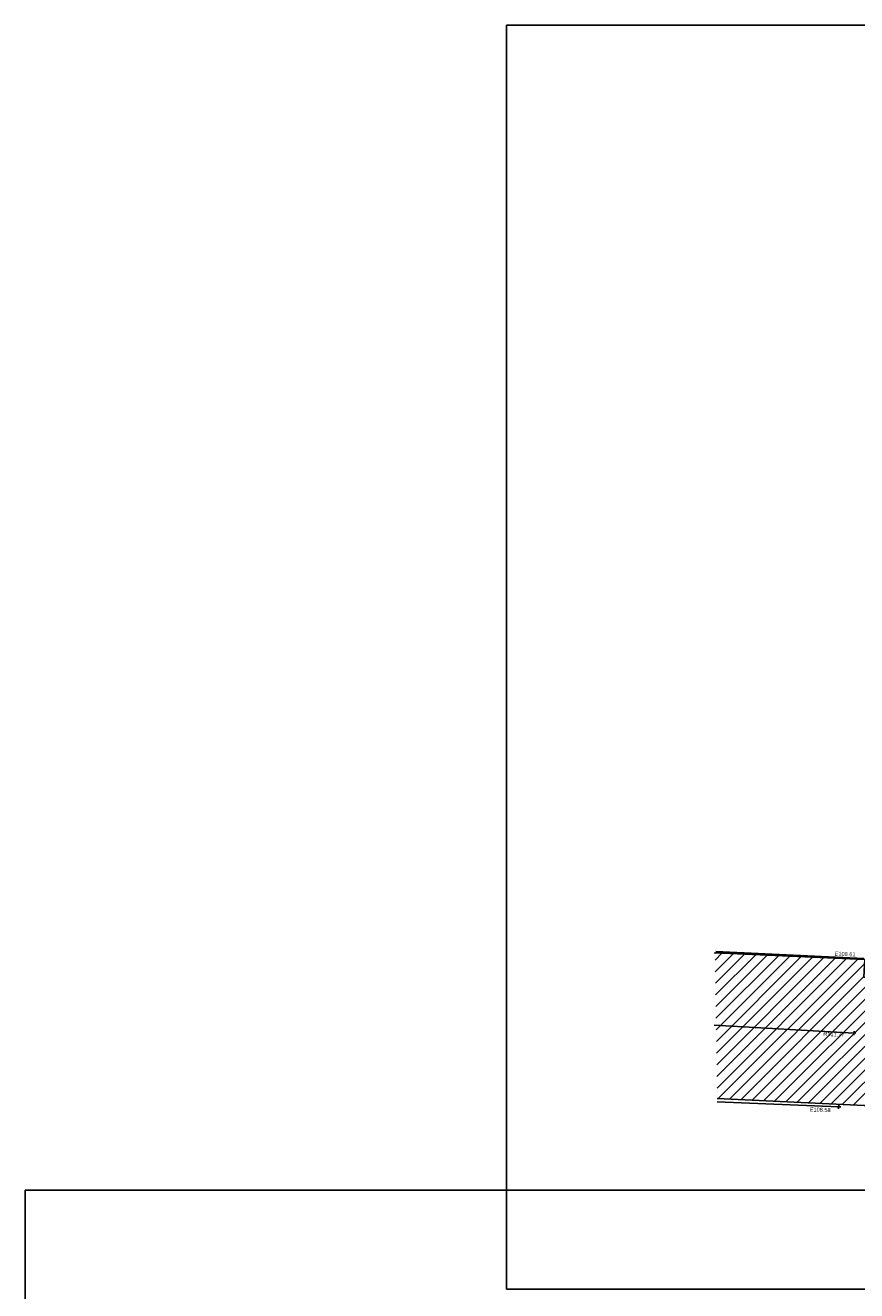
# Model space of a CAD drawing. Extents: x 635157 to 635442, y 694407 to 694910.
# Tile 97 of 105: x 635157 to 635219, y 694815 to 694910. Entities that reach past the tile are written whole.
import ezdxf

# ---------------------------------------------------------------- set-up
doc = ezdxf.new("R2010")
doc.units = 0
doc.header["$MEASUREMENT"] = 0
doc.layers.get('0').update_dxf_attribs({"color": 12, "linetype": 'CONTINUOUS'})
for name, color, linetype in [('BUILDING', 5, 'CONTINUOUS'), ('EAVE', 3, 'CONTINUOUS'), ('EAVE_LVL', 3, 'CONTINUOUS'), ('HATCHING', 4, 'CONTINUOUS'), ('LAYOUTS', 9, 'CONTINUOUS'), ('RIDGE', 6, 'CONTINUOUS'), ('RIDGE_LVL', 6, 'CONTINUOUS')]:
    doc.layers.add(name, color=color, linetype=linetype)
doc.styles.add('Arial', font='arial.ttf')

# ---------------------------------------------------------------- blocks, each defined once
blk = doc.blocks.new('SPOT')
at = {"color": 0, "linetype": 'ByBlock', "flags": 128}
for points in [[(-0.5, 0), (0.5, 0)], [(0, 0.5), (0, -0.5)]]:
    blk.add_lwpolyline(points, dxfattribs=at)

msp = doc.modelspace()

# ---------------------------------------------------------------- hatches: boundary and pattern name
at = {"layer": 'HATCHING'}
h = msp.add_hatch(dxfattribs=at)
h.set_pattern_fill('ANSI31', color=256, scale=5)
h.paths.add_polyline_path([(635219.511, 694838.292), (635219.58, 694839.613), (635208.357, 694840.096), (635208.521, 694829.196), (635224.258, 694828.461), (635224.722, 694838.056)])
h.paths.add_polyline_path([(635224.409, 694829.688), (635224.476, 694831.122), (635224.017, 694831.144), (635223.95, 694829.71)], flags=25)
h.paths.add_polyline_path([(635218.896, 694830.077), (635221.002, 694830.034), (635221.011, 694830.484), (635218.905, 694830.527)], flags=24)
h.paths.add_polyline_path([(635219.366, 694829.477), (635220.801, 694829.448), (635220.81, 694829.907), (635219.375, 694829.936)], flags=24)
h.paths.add_polyline_path([(635222.741, 694836.363), (635222.804, 694837.797), (635222.345, 694837.817), (635222.282, 694836.383)], flags=24)
h.paths.add_polyline_path([(635219.547, 694837.833), (635221.651, 694837.718), (635221.675, 694838.167), (635219.572, 694838.282)], flags=24)
h.paths.add_polyline_path([(635216.381, 694833.831), (635218.113, 694833.732), (635218.139, 694834.183), (635216.406, 694834.282)], flags=24)
h.paths.add_polyline_path([(635224.452, 694832.547), (635224.5, 694833.959), (635224.035, 694833.975), (635223.987, 694832.563)], flags=24)

# ---------------------------------------------------------------- linework, layer by layer
at = {"layer": 'BUILDING'}
msp.add_polyline3d([(635208.521, 694829.196, 104.141), (635224.258, 694828.461, 104.141), (635224.722, 694838.056, 104.197), (635219.511, 694838.292, 104.197), (635219.58, 694839.613, 104.197), (635208.357, 694840.096, 104.197)], dxfattribs=at)
msp.add_point((635208.357, 694840.096, 104.197), dxfattribs=at)
at = {"layer": 'EAVE'}
for points in [[(635219.506, 694839.691, 108.613), (635208.415, 694840.201, 108.509)], [(635217.622, 694828.581, 108.584), (635208.52, 694828.958, 108.596)]]:
    msp.add_polyline3d(points, dxfattribs=at)
at = {"layer": 'LAYOUTS', "linetype": 'ByBlock'}
for points in [[(635192.751, 694814.937), (635352.951, 694814.937), (635352.951, 694909.537), (635192.751, 694909.537)], [(635156.7, 694727.734), (635316.9, 694727.734), (635316.9, 694822.334), (635156.7, 694822.334)]]:
    msp.add_lwpolyline(points, close=True, dxfattribs=at)
at = {"layer": 'RIDGE'}
msp.add_polyline3d([(635218.766, 694834.1, 111.772), (635208.298, 694834.699, 111.772)], dxfattribs=at)

# ---------------------------------------------------------------- block references
at = {"layer": 'EAVE_LVL', "xscale": 0.3, "yscale": 0.3, "zscale": 0.3, "rotation": 357.628204}
msp.add_blockref('SPOT', (635217.622, 694828.581, 108.584), dxfattribs=at)
at = {"layer": 'RIDGE_LVL', "xscale": 0.3, "yscale": 0.3, "zscale": 0.3, "rotation": 356.7250060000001}
msp.add_blockref('SPOT', (635218.766, 694834.1, 111.772), dxfattribs=at)

# ---------------------------------------------------------------- texts
at = {"layer": 'EAVE_LVL', "style": 'Arial'}
for s, rotation, p in [('E108.61', 357.36722, (635217.316, 694839.905)), ('E108.58', 357.6282, (635215.446, 694828.241))]:
    msp.add_text(s, height=0.3, rotation=rotation, dxfattribs=at).set_placement(p)
at = {"layer": 'RIDGE_LVL', "style": 'Arial'}
msp.add_text('R111.77', height=0.3, rotation=356.72501, dxfattribs=at).set_placement((635216.46, 694833.902))

doc.saveas('drawing.dxf')
